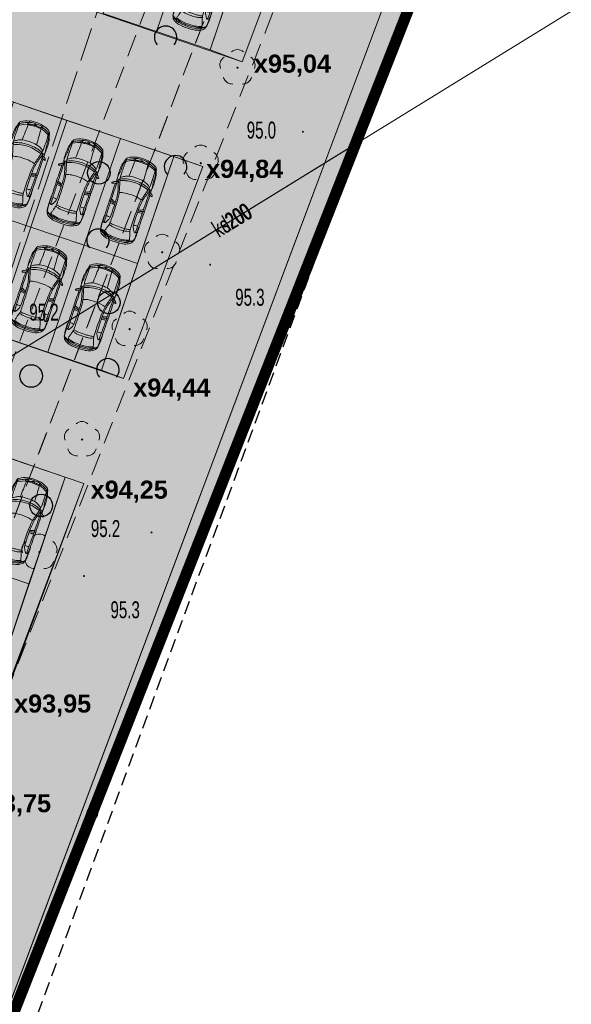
# Model space of a CAD drawing. Header units: metres. Extents: x 6539540 to 6543249, y 5894370 to 5895874.
# Tile 35 of 91: x 6541966 to 6541990, y 5895215 to 5895258. Entities that reach past the tile are written whole.
import ezdxf
from ezdxf.enums import TextEntityAlignment as Align

# ---------------------------------------------------------------- set-up
doc = ezdxf.new("R2010")
doc.units = ezdxf.units.M
for name, pattern in [('0.5_0.5', [1, 0.5, -0.5]), ('1.0_0.5', [1.5, 1, -0.5]), ('1.5_0.5', [2, 1.5, -0.5]), ('2', [0.9, 0.6, -0.3]), ('DASHED', [0.75, 0.5, -0.25])]:
    doc.linetypes.add(name, pattern=pattern)
for name, color, linetype in [('202-punkt graniczny', 7, 'Continuous'), ('219-działka ewidencyjna', 7, 'Continuous'), ('drzewo liściaste', 7, 'Continuous'), ('jezdnia', 7, 'Continuous'), ('pikieta naturalna', 7, 'Continuous'), ('pikieta naturalna-Atr2', 7, 'Continuous'), ('przewód kanalizacyjny', 7, 'Continuous'), ('przewód kanalizacyjny-Atr1', 7, 'Continuous'), ('zadrzewienie  zakrzewienie', 7, 'Continuous'), ('Zakres', 7, 'Continuous')]:
    doc.layers.add(name, color=color, linetype=linetype)
for name, color, linetype, lineweight in [('A-OPIS', 4, 'Continuous', 20), ('A-OZNACZENIA', 7, 'Continuous', 15), ('A-PZT', 4, 'Continuous', 9), ('A-SAMOCHÓD BLOK', 251, 'Continuous', 5)]:
    doc.layers.add(name, color=color, linetype=linetype, lineweight=lineweight)
doc.layers.add('A-ZIELŃ - PROJ -B', color=7, linetype='Continuous', lineweight=13, true_color=0x91c200)
doc.styles.add('Arial Narrow', font='ARIALN.TTF')
pattern_1 = [(50, (314.86225, -51.34885), (0.7172601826, -0.062752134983), [0.075, -0.825]), (355, (314.86225, -51.34885), (-0.13875133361, 0.7521921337), [0.06, -0.66]), (100.45144446, (314.922, -51.3541), (0.578508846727, 0.68943999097), [0.063740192, -0.701142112]), (46.1842, (314.86225, -51.14885), (1.06724133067, -0.16551928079), [0.1125, -1.2375]), (96.63563549, (314.9512, -51.1626), (0.93466194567, 0.97411860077), [0.095610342, -1.05171376]), (351.18416399, (314.8622, -51.1489), (0.93466194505, 0.97411860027), [0.09, -0.990000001]), (21, (314.96225, -51.19885), (0.59690705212, -0.402618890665), [0.075, -0.825]), (326, (314.96225, -51.19885), (0.24331533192, 0.725150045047), [0.06, -0.66]), (71.45144474, (315.012, -51.2324), (0.84022237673, 0.322531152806), [0.06374019, -0.701142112]), (37.5, (314.86225, -51.34885), (0.012159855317, 0.332893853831), [0, -0.652, 0, -0.67, 0, -0.6625]), (7.5, (314.86225, -51.34885), (0.263069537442, 0.394411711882), [0, -0.382, 0, -0.637, 0, -0.2525]), (327.5, (314.63925, -51.34885), (0.5338224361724, -0.022554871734), [0, -0.25, 0, -0.78, 0, -1.035]), (317.5, (314.53925, -51.34885), (0.583186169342, 0.100104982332), [0, -0.325, 0, -0.518, 0, -0.735])]

# ---------------------------------------------------------------- blocks, each defined once
blk = doc.blocks.new('202')
at = {"color": 0, "linetype": 'Continuous', "lineweight": 0}
blk.add_circle((0, 0), 0.25, dxfattribs=at)
blk = doc.blocks.new('PW01')
at = {"linetype": 'Continuous', "lineweight": 13}
h = blk.add_hatch(color=0, dxfattribs=at)
edge = h.paths.add_edge_path()
edge.add_arc((0, 0), 0.045, 0, 360)
blk = doc.blocks.new('OTZK1')
at = {"color": 0, "linetype": 'Continuous'}
blk.add_circle((0, 0), 0.5, dxfattribs=at)
blk = doc.blocks.new('OTZK2')
at = {"color": 0, "linetype": 'Continuous'}
blk.add_arc((0, 0), 0.5, 318.85, 221.162, dxfattribs=at)
blk = doc.blocks.new('OP021')
at = {"linetype": 'Continuous', "lineweight": 13}
h = blk.add_hatch(color=0, dxfattribs=at)
edge = h.paths.add_edge_path()
edge.add_arc((0, 0), 0.05, 0, 360)
at = {"color": 0, "linetype": 'Continuous', "lineweight": 13}
for centre, start, end in [((-0.38, 0.124), 121.308, 202.548), ((0, 0.4), 49.272, 130.728), ((0.38, 0.124), 337.452, 58.692), ((-0.235, -0.324), 193.221, 274.871), ((0.235, -0.324), 265.129, 346.779)]:
    blk.add_arc(centre, 0.4, start, end, dxfattribs=at)
blk = doc.blocks.new('samochod')
at = {"linetype": 'ByBlock'}
for points in [[(-1.467, 0.861, -0.063774), (-1.471, 0.873, -0.310485), (-1.468, 0.879, -0.207869), (-1.438, 0.884, -0.195671), (-1.38, 0.846)], [(-3.845, 0.403, -0.086767), (-3.744, 0.626)], [(-3.815, 0.035, -0.069567), (-3.753, 0.478)], [(-3.753, 0.478, -0.151008), (-3.718, 0.538, -0.20352), (-3.604, 0.559)], [(-3.744, 0.626, -0.214566), (-3.594, 0.732)], [(-3.742, 0.237, -0.075801), (-3.663, 0.56)], [(-3.711, 0.542, -0.03042), (-3.594, 0.732)], [(-3.589, 0.733, -0.057635), (-3.587, 0.723, -0.143867), (-3.595, 0.694, 0.025995), (-3.663, 0.56)], [(-3.658, 0.414, -0.066429), (-3.604, 0.559)], [(-3.604, 0.559, -0.009121), (-3.274, 0.463)], [(-3.526, 0.76, 0.131207), (-3.594, 0.732, -0.02454), (-3.568, 0.735)], [(-3.568, 0.735, 0.083003), (-3.544, 0.742, -0.085883), (-3.525, 0.747)], [(-3.526, 0.76, -0.024586), (-3.235, 0.782)], [(-3.525, 0.747, -0.01452), (-3.108, 0.768)], [(-3.275, 0.328, -0.08092), (-3.228, 0.451)], [(-3.162, 0.44, -0.04986), (-3.274, 0.463)], [(-3.235, 0.782, -0.020587), (-2.974, 0.782)], [(-3.21, 0.639, -0.148654), (-3.222, 0.656, -0.071376), (-3.227, 0.697, -0.270727), (-3.192, 0.752, -0.055729), (-3.108, 0.768)], [(-2.904, 0.703, -0.001842), (-3.227, 0.697)], [(-3.027, 0.536, -0.023787), (-3.21, 0.639)], [(-3.191, 0.262, -0.036078), (-3.162, 0.44)], [(-2.022, 0.455, -0.022943), (-3.162, 0.44)], [(-3.108, 0.768, -0.000044), (-2.733, 0.774)], [(-2.924, 0.512, -0.092739), (-3.027, 0.536)], [(-2.974, 0.782, -0.059494), (-2.885, 0.772)], [(-2.924, 0.512, -0.014545), (-2.904, 0.703)], [(-2.322, 0.508, -0.011512), (-2.924, 0.512)], [(-2.904, 0.703, -0.00739), (-2.303, 0.719)], [(-2.733, 0.774, -0.007797), (-1.435, 0.781)], [(-2.322, 0.508, -0.040671), (-2.303, 0.719)], [(-2.054, 0.517, -0.0247), (-2.322, 0.508)], [(-1.366, 0.72, -0.000836), (-2.303, 0.719)], [(-2.27, 0.508, -0.074158), (-2.216, 0.719)], [(-2.216, 0.719, -0.072307), (-2.208, 0.782)], [(-2.216, 0.509, -0.136307), (-2.131, 0.719)], [(-1.765, 0.55, -0.048139), (-2.054, 0.517)], [(-1.756, 0.488, -0.038309), (-2.022, 0.455)], [(-1.519, 0.618, -0.029786), (-1.765, 0.55)], [(-1.246, 0.63, -0.014658), (-1.756, 0.488)], [(-1.756, 0.488, -0.069454), (-1.683, 0.058)], [(-1.519, 0.618, -0.011382), (-1.385, 0.659)], [(-1.467, 0.861, -0.010692), (-1.435, 0.781)], [(-1.435, 0.781, -0.010577), (-1.418, 0.755)], [(-1.337, 0.778, -0.150692), (-1.331, 0.745, -0.22621), (-1.344, 0.727, -0.440783), (-1.385, 0.732, 0.032607), (-1.393, 0.742, 0.151689), (-1.405, 0.747, -0.172986), (-1.418, 0.755)], [(-1.251, 0.704, -0.02526), (-1.385, 0.659)], [(-1.38, 0.846, -0.026137), (-1.337, 0.778)], [(-1.356, 0.721, -0.008977), (-1.225, 0.723)], [(-1.337, 0.778, -0.000092), (-1.14, 0.774)], [(-1.2, 0.776, -0.144479), (-1.225, 0.723, -0.158201), (-1.251, 0.704, -0.261552), (-1.184, 0.647)], [(-1.246, 0.63, -0.052229), (-1.108, 0.659)], [(-1.246, 0.63, -0.033776), (-1.158, 0.323)], [(-1.184, 0.647, -0.025435), (-1.092, 0.409)], [(-1.049, 0.789, 0.074273), (-1.111, 0.781, -0.077451), (-1.14, 0.774)], [(-0.866, 0.745, -0.003792), (-1.111, 0.781)], [(-1.108, 0.659, -0.02265), (-0.355, 0.659)], [(-1.108, 0.659, -0.106414), (-0.934, 0.309)], [(-1.049, 0.789, -0.031437), (-0.573, 0.775)], [(-0.622, 0.734, -0.04276), (-0.866, 0.745)], [(-0.622, 0.734, -0.010625), (-0.469, 0.735)], [(-0.573, 0.775, -0.108434), (-0.478, 0.749)], [(-0.567, 0.735, -0.009371), (-0.423, 0.705)], [(-0.427, 0.732, -0.050532), (-0.478, 0.749)], [(-0.469, 0.735, -0.140163), (-0.323, 0.691)], [(-0.423, 0.705, -0.164454), (-0.355, 0.659)], [(-0.157, 0.598, 0.185107), (-0.267, 0.69, 0.035184), (-0.319, 0.705, -0.026619), (-0.37, 0.715)], [(-0.355, 0.659, -0.069164), (-0.199, 0.315)], [(-0.355, 0.659, -0.0034), (-0.293, 0.655)], [(-0.323, 0.691, -0.221012), (-0.293, 0.655, -0.221465), (-0.273, 0.644)], [(-0.273, 0.644, -0.072322), (-0.228, 0.569)], [(-0.228, 0.569, -0.048767), (-0.12, 0.316)], [(-0.157, 0.598, -0.0874), (-0.034, 0.288)], [(-3.865, -0.357, -0.047545), (-3.881, 0.12)], [(-3.881, 0.12, -0.046432), (-3.845, 0.403)], [(-3.782, -0.429, -0.045655), (-3.815, 0.035)], [(-3.756, -0.153, -0.03739), (-3.742, 0.237)], [(-3.7, -0.164, -0.025101), (-3.697, 0.153)], [(-3.697, 0.153, -0.049186), (-3.658, 0.414)], [(-3.306, -0.111, -0.023987), (-3.303, 0.139)], [(-3.303, 0.139, -0.055283), (-3.275, 0.328)], [(-3.2, 0.077, -0.027749), (-3.191, 0.262)], [(-3.194, -0.273, -0.015916), (-3.2, 0.077)], [(-1.683, 0.058, -0.028718), (-1.697, -0.294)], [(-1.158, 0.323, -0.050434), (-1.12, -0.003)], [(-1.092, 0.409, -0.043901), (-1.045, 0.095, -0.044281), (-1.065, -0.34)], [(-0.934, 0.309, -0.003031), (-0.205, 0.276)], [(-0.934, 0.309, -0.045434), (-0.904, -0.007)], [(-0.205, 0.276, -0.097155), (-0.205, 0.307, -0.386555), (-0.19, 0.317)], [(-0.205, 0.276, -0.0578), (-0.189, -0.177)], [(-0.125, 0.317, -0.002729), (-0.19, 0.317)], [(-0.079, 0.245, -0.056833), (-0.055, -0.104, -0.05748), (-0.081, -0.297, -0.273517), (-0.113, -0.326, -0.102252), (-0.159, -0.327, -0.410268), (-0.167, -0.314)], [(-0.164, 0.257, -0.412403), (-0.155, 0.268, -0.04832), (-0.12, 0.268)], [(-0.154, 0.186, -0.024324), (-0.164, 0.257)], [(-0.154, 0.186, -0.038325), (-0.14, 0.045)], [(-0.104, -0.053, -0.333292), (-0.126, -0.063, -0.187408), (-0.141, -0.045, -0.249949), (-0.134, 0.003, -0.466261), (-0.109, 0.004)], [(-0.142, -0.112, -0.224058), (-0.124, -0.079, 0.248738), (-0.099, -0.025, 0.201797), (-0.113, 0.009, 0.031757), (-0.129, 0.025, -0.205428), (-0.14, 0.045)], [(-0.125, 0.317, -0.206416), (-0.113, 0.312, -0.160758), (-0.079, 0.245, 0.264367), (-0.12, 0.268)], [(-0.033, -0.325, -0.030488), (-0.028, -0.303, -0.188814), (-0.021, -0.296, 0.228799), (-0.017, -0.29, 0.088511), (-0.034, 0.288)], [(-3.773, -0.644, -0.097364), (-3.865, -0.357)], [(-3.598, -0.621, -0.028852), (-3.659, -0.626, -0.238579), (-3.731, -0.588, -0.076908), (-3.782, -0.429)], [(-3.663, -0.626, -0.085045), (-3.756, -0.153)], [(-3.653, -0.496, -0.061057), (-3.7, -0.164)], [(-3.274, -0.398, -0.05608), (-3.306, -0.111)], [(-3.226, -0.514, -0.057469), (-3.274, -0.398)], [(-3.173, -0.444, -0.054545), (-3.194, -0.273)], [(-1.697, -0.294, -0.062438), (-1.758, -0.547)], [(-1.065, -0.34, -0.083043), (-1.184, -0.698, -0.115072), (-1.199, -0.727, -0.131027), (-1.254, -0.76)], [(-1.12, -0.003, -0.064077), (-1.173, -0.458)], [(-0.931, -0.366, -0.069646), (-1.006, -0.558)], [(-0.904, -0.007, -0.058944), (-0.931, -0.366)], [(-0.206, -0.329, -0.000499), (-0.931, -0.366)], [(-0.419, -0.755, 0.173892), (-0.355, -0.708), (-0.254, -0.514), (-0.2, -0.376, -0.370172), (-0.207, -0.367, -0.021207), (-0.206, -0.329)], [(-0.033, -0.325, -0.123354), (-0.183, -0.687, -0.112933), (-0.224, -0.724)], [(-0.121, -0.372, -0.040782), (-0.219, -0.604)], [(-0.189, -0.177, -0.005188), (-0.206, -0.329)], [(-0.081, -0.297, -0.157355), (-0.112, -0.366, -0.154019), (-0.131, -0.375, -0.066139), (-0.2, -0.376)], [(-0.167, -0.314, -0.015195), (-0.157, -0.255)], [(-0.142, -0.112, -0.049669), (-0.157, -0.255)], [(-3.648, -0.777, -0.177659), (-3.773, -0.644)], [(-3.596, -0.793, -0.052549), (-3.7, -0.616)], [(-3.603, -0.742, -0.038252), (-3.663, -0.626)], [(-3.605, -0.622, -0.061423), (-3.653, -0.496)], [(-3.528, -0.808, -0.043571), (-3.648, -0.777)], [(-3.526, -0.821, -0.05741), (-3.618, -0.787)], [(-3.603, -0.742, -0.047596), (-3.59, -0.773, -0.161953), (-3.59, -0.795)], [(-3.529, -0.603, -0.043946), (-3.598, -0.621)], [(-3.529, -0.603, -0.000396), (-3.404, -0.565)], [(-3.117, -0.829, -0.023587), (-3.528, -0.808)], [(-3.144, -0.846, -0.036924), (-3.526, -0.821)], [(-3.404, -0.565, -0.014931), (-3.226, -0.514)], [(-3.117, -0.829, -0.073037), (-3.186, -0.816, -0.291727), (-3.226, -0.755, -0.067754), (-3.226, -0.725, -0.181529), (-3.219, -0.709, -0.036293), (-3.186, -0.685)], [(-3.226, -0.514, -0.028554), (-3.16, -0.504)], [(-2.906, -0.766, -0.00651), (-3.226, -0.755)], [(-3.186, -0.685, -0.028446), (-3.044, -0.606)], [(-3.173, -0.444, -0.026335), (-3.16, -0.504)], [(-3.067, -0.5, -0.002882), (-3.16, -0.504)], [(-2.935, -0.841, -0.028742), (-3.144, -0.846)], [(-2.883, -0.829, -0.016497), (-3.117, -0.829)], [(-3.067, -0.5, -0.018223), (-2.922, -0.498)], [(-3.044, -0.606, -0.133615), (-2.922, -0.576)], [(-2.883, -0.829, -0.064683), (-2.935, -0.841)], [(-2.922, -0.498, -0.013192), (-2.272, -0.505)], [(-2.922, -0.576, -0.009387), (-2.446, -0.569)], [(-2.906, -0.766, -0.042618), (-2.922, -0.576)], [(-2.345, -0.776, -0.001728), (-2.906, -0.766)], [(-2.209, -0.84, -0.005136), (-2.883, -0.829)], [(-2.446, -0.569, -0.001961), (-2.272, -0.568)], [(-2.345, -0.776, -0.006523), (-2.22, -0.779)], [(-2.305, -0.777, -0.022039), (-2.323, -0.568)], [(-2.272, -0.505, -0.010542), (-1.968, -0.516)], [(-2.22, -0.779, -0.032124), (-2.272, -0.568)], [(-2.212, -0.568, -0.001167), (-2.272, -0.568)], [(-1.366, -0.776, -0.003753), (-2.22, -0.779)], [(-2.209, -0.84, -0.072991), (-2.22, -0.779)], [(-2.128, -0.779, -0.145618), (-2.212, -0.568)], [(-2.212, -0.568, -0.005063), (-1.954, -0.58)], [(-1.427, -0.836, -0.008124), (-2.209, -0.84)], [(-1.968, -0.516, -0.043726), (-1.758, -0.547)], [(-1.954, -0.58, -0.033301), (-1.787, -0.604)], [(-1.787, -0.604, -0.028148), (-1.313, -0.736)], [(-1.758, -0.547, -0.013161), (-1.537, -0.601)], [(-1.338, -0.658, -0.009379), (-1.537, -0.601)], [(-1.472, -0.982, -0.005559), (-1.463, -0.954, 0.018614), (-1.427, -0.836, -0.351981), (-1.402, -0.806, 0.208805), (-1.387, -0.789, -0.232118), (-1.366, -0.776, -0.401838), (-1.332, -0.802, -0.109), (-1.336, -0.832, -0.027837), (-1.363, -0.893)], [(-1.225, -0.778, -0.018407), (-1.356, -0.777)], [(-1.184, -0.698, -0.016084), (-1.338, -0.658)], [(-1.083, -0.826, -0.010573), (-1.336, -0.832)], [(-1.313, -0.736, -0.081688), (-1.225, -0.778)], [(-1.241, -0.685, -0.04411), (-1.224, -0.617)], [(-1.225, -0.778, -0.16708), (-1.197, -0.83)], [(-1.173, -0.458, -0.002822), (-1.224, -0.617)], [(-1.066, -0.715, -0.041205), (-1.184, -0.698)], [(-1.034, -0.845, -0.097298), (-1.144, -0.828)], [(-1.006, -0.558, -0.026786), (-1.107, -0.712)], [(-0.963, -0.814, -0.045059), (-1.083, -0.826)], [(-0.88, -0.719, -0.008334), (-1.066, -0.715)], [(-0.528, -0.819, -0.047904), (-1.034, -0.845)], [(-0.963, -0.814, -0.043371), (-0.712, -0.785)], [(-0.355, -0.708, -0.009671), (-0.88, -0.719)], [(-0.712, -0.785, -0.009671), (-0.529, -0.787)], [(-0.419, -0.755, -0.022285), (-0.569, -0.786)], [(-0.44, -0.782, -0.026846), (-0.529, -0.787)], [(-0.453, -0.793, -0.048661), (-0.528, -0.819)], [(-0.453, -0.793, -0.046674), (-0.392, -0.771)], [(-0.327, -0.745, -0.075629), (-0.44, -0.782)], [(-0.392, -0.771, -0.012975), (-0.324, -0.759)], [(-0.355, -0.708, 0.046387), (-0.294, -0.706, -0.26176), (-0.327, -0.745)], [(-0.224, -0.724, -0.063708), (-0.324, -0.759)], [(-0.271, -0.692, -0.180579), (-0.294, -0.706)], [(-0.219, -0.604, -0.062284), (-0.271, -0.692)], [(-1.425, -0.988, -0.157143), (-1.448, -0.996, -0.128297), (-1.469, -0.99, -0.435507), (-1.472, -0.982)], [(-1.363, -0.893, -0.042444), (-1.398, -0.953, -0.091819), (-1.425, -0.988)]]:
    blk.add_lwpolyline(points, format="xyb", dxfattribs=at)
blk = doc.blocks.new('deweloper')
at = {"layer": 'A-ZIELŃ - PROJ -B', "true_color": 0x1e9a13, "transparency": 33554559}
h = blk.add_hatch(color=84, dxfattribs=at)
h.dxf.hatch_style = 1
h.paths.add_polyline_path([(6542231.648, 5895125.306), (6542236.732, 5895130.961), (6542238.85, 5895133.738), (6542242.1, 5895131.368), (6542232.367, 5895114.439), (6542228.112, 5895116.885), (6542233.879, 5895123.301)], flags=17)
h.paths.add_polyline_path([(6542209.319, 5895096.015), (6542211.279, 5895095.026), (6542217.519, 5895107.346), (6542228.441, 5895119.495), (6542227.303, 5895120.473), (6542216.522, 5895108.481)], flags=17)
h.paths.add_polyline_path([(6542273.98, 5895163.161), (6542274.962, 5895162.792), (6542278.487, 5895172.192), (6542277.192, 5895172.631)])
h.paths.add_polyline_path([(6542264.51, 5895166.372), (6542263.274, 5895167.258), (6542263.992, 5895168.261), (6542267.453, 5895175.934), (6542267.722, 5895175.843)])
h.paths.add_polyline_path([(6542273.451, 5895189.739), (6542273.379, 5895189.763), (6542272.432, 5895186.971), (6542269.519, 5895180.513), (6542270.239, 5895180.269)])
h.paths.add_polyline_path([(6542279.71, 5895177.057), (6542280.237, 5895176.859), (6542283.757, 5895186.244), (6542282.921, 5895186.527)], flags=17)
h.paths.add_polyline_path([(6542284.527, 5895191.262), (6542285.502, 5895190.897), (6542289.026, 5895200.296), (6542287.739, 5895200.732)], flags=17)
h.paths.add_polyline_path([(6542289.345, 5895205.467), (6542290.766, 5895204.934), (6542294.296, 5895214.347), (6542292.557, 5895214.937)], flags=17)
h.paths.add_polyline_path([(6542278.943, 5895158.469), (6542278.715, 5895158.561), (6542261.256, 5895124.602), (6542241.791, 5895086.013), (6542219.899, 5895097.057), (6542225.988, 5895109.128), (6542235.809, 5895104.174), (6542236.62, 5895105.781), (6542233.055, 5895107.579), (6542232.006, 5895112.916), (6542227.086, 5895115.744), (6542218.767, 5895106.491), (6542212.618, 5895094.35), (6542232.331, 5895084.407), (6542228.177, 5895076.172), (6542233.232, 5895073.622), (6542234.546, 5895076.227), (6542242.627, 5895072.151), (6542239.511, 5895065.964), (6542231.427, 5895070.044), (6542232.556, 5895072.283), (6542227.501, 5895074.833), (6542222.845, 5895065.601), (6542217.778, 5895063.735), (6542234.195, 5895055.454), (6542228.107, 5895043.382), (6542197.287, 5895058.929), (6542211.482, 5895087.072), (6542223.554, 5895080.982), (6542216.242, 5895066.487), (6542218.407, 5895065.395), (6542221.817, 5895066.894), (6542230.316, 5895083.743), (6542208.567, 5895094.714), (6542200.151, 5895080.148), (6542196.632, 5895073.611), (6542187.346, 5895056.079), (6542230.162, 5895034.481), (6542242.172, 5895065.021)])
h.paths.add_polyline_path([(6542278.943, 5895158.469), (6542304.992, 5895224.671), (6542286.299, 5895227.619), (6542295.767, 5895224.408), (6542294.161, 5895219.673), (6542300.79, 5895217.425), (6542278.716, 5895158.56)])
h.paths.add_polyline_path([(6542233.455, 5895113.321), (6542243.326, 5895130.491), (6542245.842, 5895128.688), (6542249.628, 5895133.971), (6542250.464, 5895133.371), (6542249.185, 5895130.691), (6542237.331, 5895107.191), (6542234.366, 5895108.687)], flags=17)
h.paths.add_polyline_path([(6542270.517, 5895155.907), (6542271.401, 5895155.272), (6542266.843, 5895146.235), (6542264.687, 5895147.781)], flags=17)
h.paths.add_polyline_path([(6542263.812, 5895142.259), (6542264.468, 5895141.789), (6542258.643, 5895133.661), (6542257.987, 5895134.131)], flags=17)
at = {"layer": 'A-ZIELŃ - PROJ -B', "true_color": 0x58ba48, "transparency": 33554559}
h = blk.add_hatch(dxfattribs=at)
h.set_pattern_fill('AR-CONC', color=85, scale=0.1)
h.set_pattern_definition(pattern_1)
h.paths.add_polyline_path([(6542264.423, 5895160.279), (6542262.392, 5895161.736), (6542259.477, 5895157.673), (6542261.508, 5895156.216)])
h.paths.add_polyline_path([(6542261.508, 5895156.216), (6542259.477, 5895157.673), (6542256.562, 5895153.611), (6542258.594, 5895152.153)])
h.paths.add_polyline_path([(6542259.477, 5895157.673), (6542257.446, 5895159.131), (6542254.531, 5895155.068), (6542256.562, 5895153.611)])
h.paths.add_polyline_path([(6542262.392, 5895161.736), (6542260.36, 5895163.193), (6542257.446, 5895159.131), (6542259.477, 5895157.673)])
h.paths.add_polyline_path([(6542263.539, 5895154.759), (6542261.508, 5895156.216), (6542258.594, 5895152.153), (6542260.625, 5895150.696)])
h.paths.add_polyline_path([(6542266.454, 5895158.821), (6542264.423, 5895160.279), (6542261.508, 5895156.216), (6542263.539, 5895154.759)])
h.paths.add_polyline_path([(6542265.571, 5895153.301), (6542263.539, 5895154.759), (6542260.625, 5895150.696), (6542262.656, 5895149.239)])
h.paths.add_polyline_path([(6542268.485, 5895157.364), (6542266.454, 5895158.821), (6542263.539, 5895154.759), (6542265.571, 5895153.301)])
h.paths.add_polyline_path([(6542267.602, 5895151.844), (6542265.571, 5895153.301), (6542262.656, 5895149.239), (6542264.687, 5895147.781)])
h.paths.add_polyline_path([(6542270.517, 5895155.907), (6542268.485, 5895157.364), (6542265.571, 5895153.301), (6542267.602, 5895151.844)])
h.paths.add_polyline_path([(6542252.771, 5895144.02), (6542250.739, 5895145.477), (6542247.827, 5895141.413), (6542249.859, 5895139.956)])
h.paths.add_polyline_path([(6542250.739, 5895145.477), (6542248.707, 5895146.933), (6542245.795, 5895142.869), (6542247.827, 5895141.413)])
h.paths.add_polyline_path([(6542255.684, 5895148.085), (6542253.652, 5895149.541), (6542250.739, 5895145.477), (6542252.771, 5895144.02)])
h.paths.add_polyline_path([(6542253.652, 5895149.541), (6542251.62, 5895150.997), (6542248.707, 5895146.933), (6542250.739, 5895145.477)])
h.paths.add_polyline_path([(6542256.835, 5895141.108), (6542254.803, 5895142.564), (6542251.891, 5895138.5), (6542253.923, 5895137.044)])
h.paths.add_polyline_path([(6542254.803, 5895142.564), (6542252.771, 5895144.02), (6542249.859, 5895139.956), (6542251.891, 5895138.5)])
h.paths.add_polyline_path([(6542259.748, 5895145.172), (6542257.716, 5895146.628), (6542254.803, 5895142.564), (6542256.835, 5895141.108)])
h.paths.add_polyline_path([(6542257.716, 5895146.628), (6542255.684, 5895148.085), (6542252.771, 5895144.02), (6542254.803, 5895142.564)])
h.paths.add_polyline_path([(6542260.9, 5895138.195), (6542258.868, 5895139.652), (6542255.955, 5895135.587), (6542257.987, 5895134.131)])
h.paths.add_polyline_path([(6542263.812, 5895142.259), (6542261.78, 5895143.716), (6542258.868, 5895139.652), (6542260.9, 5895138.195)])
h.paths.add_polyline_path([(6542258.868, 5895139.652), (6542256.835, 5895141.108), (6542253.923, 5895137.044), (6542255.955, 5895135.587)])
h.paths.add_polyline_path([(6542261.78, 5895143.716), (6542259.748, 5895145.172), (6542256.835, 5895141.108), (6542258.868, 5895139.652)])
h.paths.add_polyline_path([(6542270.851, 5895169.502), (6542268.483, 5895170.305), (6542266.877, 5895165.57), (6542269.245, 5895164.767)])
h.paths.add_polyline_path([(6542268.483, 5895170.305), (6542266.116, 5895171.108), (6542264.51, 5895166.372), (6542266.877, 5895165.57)])
h.paths.add_polyline_path([(6542272.457, 5895174.237), (6542270.089, 5895175.04), (6542268.483, 5895170.305), (6542270.851, 5895169.502)])
h.paths.add_polyline_path([(6542270.089, 5895175.04), (6542267.722, 5895175.843), (6542266.116, 5895171.108), (6542268.483, 5895170.305)])
h.paths.add_polyline_path([(6542273.218, 5895168.699), (6542270.851, 5895169.502), (6542269.245, 5895164.767), (6542271.613, 5895163.964)])
h.paths.add_polyline_path([(6542274.824, 5895173.434), (6542272.457, 5895174.237), (6542270.851, 5895169.502), (6542273.218, 5895168.699)])
h.paths.add_polyline_path([(6542275.586, 5895167.896), (6542273.218, 5895168.699), (6542271.613, 5895163.964), (6542273.98, 5895163.161)])
h.paths.add_polyline_path([(6542277.192, 5895172.631), (6542274.824, 5895173.434), (6542273.218, 5895168.699), (6542275.586, 5895167.896)])
h.paths.add_polyline_path([(6542276.58, 5895183.398), (6542274.213, 5895184.201), (6542272.607, 5895179.466), (6542274.975, 5895178.663)])
h.paths.add_polyline_path([(6542274.213, 5895184.201), (6542271.845, 5895185.004), (6542270.239, 5895180.269), (6542272.607, 5895179.466)])
h.paths.add_polyline_path([(6542278.186, 5895188.133), (6542275.819, 5895188.936), (6542274.213, 5895184.201), (6542276.58, 5895183.398)])
h.paths.add_polyline_path([(6542275.819, 5895188.936), (6542273.451, 5895189.739), (6542271.845, 5895185.004), (6542274.213, 5895184.201)])
h.paths.add_polyline_path([(6542281.316, 5895181.792), (6542278.948, 5895182.595), (6542277.342, 5895177.86), (6542279.71, 5895177.057)])
h.paths.add_polyline_path([(6542278.948, 5895182.595), (6542276.58, 5895183.398), (6542274.975, 5895178.663), (6542277.342, 5895177.86)])
h.paths.add_polyline_path([(6542282.921, 5895186.527), (6542280.554, 5895187.33), (6542278.948, 5895182.595), (6542281.316, 5895181.792)])
h.paths.add_polyline_path([(6542280.554, 5895187.33), (6542278.186, 5895188.133), (6542276.58, 5895183.398), (6542278.948, 5895182.595)])
h.paths.add_polyline_path([(6542281.398, 5895197.603), (6542279.031, 5895198.406), (6542277.425, 5895193.671), (6542279.792, 5895192.868)])
h.paths.add_polyline_path([(6542279.031, 5895198.406), (6542276.663, 5895199.209), (6542275.057, 5895194.474), (6542277.425, 5895193.671)])
h.paths.add_polyline_path([(6542283.004, 5895202.338), (6542280.637, 5895203.141), (6542279.031, 5895198.406), (6542281.398, 5895197.603)])
h.paths.add_polyline_path([(6542280.637, 5895203.141), (6542278.269, 5895203.944), (6542276.663, 5895199.209), (6542279.031, 5895198.406)])
h.paths.add_polyline_path([(6542286.133, 5895195.997), (6542283.766, 5895196.8), (6542282.16, 5895192.065), (6542284.527, 5895191.262)])
h.paths.add_polyline_path([(6542283.766, 5895196.8), (6542281.398, 5895197.603), (6542279.792, 5895192.868), (6542282.16, 5895192.065)])
h.paths.add_polyline_path([(6542287.739, 5895200.732), (6542285.372, 5895201.535), (6542283.766, 5895196.8), (6542286.133, 5895195.997)])
h.paths.add_polyline_path([(6542285.372, 5895201.535), (6542283.004, 5895202.338), (6542281.398, 5895197.603), (6542283.766, 5895196.8)])
h.paths.add_polyline_path([(6542286.216, 5895211.808), (6542283.848, 5895212.611), (6542282.243, 5895207.876), (6542284.61, 5895207.073)])
h.paths.add_polyline_path([(6542283.848, 5895212.611), (6542281.481, 5895213.414), (6542279.875, 5895208.679), (6542282.243, 5895207.876)])
h.paths.add_polyline_path([(6542287.822, 5895216.543), (6542285.454, 5895217.346), (6542283.848, 5895212.611), (6542286.216, 5895211.808)])
h.paths.add_polyline_path([(6542285.454, 5895217.346), (6542283.087, 5895218.149), (6542281.481, 5895213.414), (6542283.848, 5895212.611)])
h.paths.add_polyline_path([(6542290.951, 5895210.202), (6542288.584, 5895211.005), (6542286.978, 5895206.27), (6542289.345, 5895205.467)])
h.paths.add_polyline_path([(6542292.557, 5895214.937), (6542290.189, 5895215.74), (6542288.584, 5895211.005), (6542290.951, 5895210.202)])
h.paths.add_polyline_path([(6542290.189, 5895215.74), (6542287.822, 5895216.543), (6542286.216, 5895211.808), (6542288.584, 5895211.005)])
h.paths.add_polyline_path([(6542288.584, 5895211.005), (6542286.216, 5895211.808), (6542284.61, 5895207.073), (6542286.978, 5895206.27)])
h.paths.add_polyline_path([(6542291.032, 5895226.014), (6542288.665, 5895226.817), (6542287.059, 5895222.082), (6542289.426, 5895221.279)])
h.paths.add_polyline_path([(6542288.665, 5895226.817), (6542286.297, 5895227.62), (6542284.691, 5895222.885), (6542287.059, 5895222.082)])
h.paths.add_polyline_path([(6542295.767, 5895224.408), (6542293.4, 5895225.211), (6542291.794, 5895220.476), (6542294.161, 5895219.673)])
h.paths.add_polyline_path([(6542293.4, 5895225.211), (6542291.032, 5895226.014), (6542289.426, 5895221.279), (6542291.794, 5895220.476)])
h = blk.add_hatch(dxfattribs=at)
h.set_pattern_fill('AR-CONC', color=85, scale=0.1)
h.set_pattern_definition(pattern_1)
h.paths.add_polyline_path([(6542249.185, 5895130.691), (6542250.456, 5895133.36), (6542242.721, 5895138.926), (6542245.746, 5895142.95), (6542258.643, 5895133.661), (6542264.468, 5895141.789), (6542251.62, 5895150.997), (6542254.537, 5895155.064), (6542266.843, 5895146.235), (6542271.401, 5895155.272), (6542260.366, 5895163.202), (6542263.274, 5895167.258), (6542264.51, 5895166.372), (6542274.962, 5895162.792), (6542278.487, 5895172.192), (6542267.445, 5895175.936), (6542269.512, 5895180.515), (6542280.279, 5895176.843), (6542283.757, 5895186.244), (6542273.379, 5895189.763), (6542274.985, 5895194.498), (6542285.502, 5895190.897), (6542289.026, 5895200.296), (6542278.197, 5895203.968), (6542279.803, 5895208.703), (6542290.766, 5895204.934), (6542294.296, 5895214.347), (6542283.015, 5895218.174), (6542284.621, 5895222.909), (6542300.79, 5895217.425), (6542278.72, 5895158.571), (6542261.256, 5895124.602)])
at = {"layer": 'A-OZNACZENIA', "color": 13, "linetype": 'DASHED', "ltscale": 5, "true_color": 0xd26260, "const_width": 0.5}
blk.add_lwpolyline([(6542230.162, 5895034.481), (6542187.282, 5895056.111), (6542196.632, 5895073.611), (6542199.892, 5895079.701), (6542216.522, 5895108.481), (6542236.732, 5895130.961), (6542248.032, 5895145.991), (6542263.992, 5895168.261), (6542272.432, 5895186.971), (6542286.222, 5895227.631), (6542304.992, 5895224.671), (6542242.172, 5895065.021)], close=True, dxfattribs=at)
at = {"layer": 'A-PZT'}
for points in [[(6542278.943, 5895158.469), (6542304.992, 5895224.671), (6542286.299, 5895227.619), (6542295.767, 5895224.408), (6542294.161, 5895219.673), (6542300.79, 5895217.425), (6542278.716, 5895158.56)], [(6542289.345, 5895205.467), (6542290.766, 5895204.934), (6542294.296, 5895214.347), (6542292.557, 5895214.937)], [(6542288.584, 5895211.005), (6542286.216, 5895211.808), (6542284.61, 5895207.073), (6542286.978, 5895206.27)], [(6542290.951, 5895210.202), (6542288.584, 5895211.005), (6542286.978, 5895206.27), (6542289.345, 5895205.467)], [(6542283.004, 5895202.338), (6542280.637, 5895203.141), (6542279.031, 5895198.406), (6542281.398, 5895197.603)], [(6542285.372, 5895201.535), (6542283.004, 5895202.338), (6542281.398, 5895197.603), (6542283.766, 5895196.8)], [(6542287.739, 5895200.732), (6542285.372, 5895201.535), (6542283.766, 5895196.8), (6542286.133, 5895195.997)], [(6542284.527, 5895191.262), (6542285.502, 5895190.897), (6542289.026, 5895200.296), (6542287.739, 5895200.732)], [(6542281.398, 5895197.603), (6542279.031, 5895198.406), (6542277.425, 5895193.671), (6542279.792, 5895192.868)], [(6542283.766, 5895196.8), (6542281.398, 5895197.603), (6542279.792, 5895192.868), (6542282.16, 5895192.065)], [(6542286.133, 5895195.997), (6542283.766, 5895196.8), (6542282.16, 5895192.065), (6542284.527, 5895191.262)], [(6542282.921, 5895186.527), (6542280.554, 5895187.33), (6542278.948, 5895182.595), (6542281.316, 5895181.792)], [(6542279.71, 5895177.057), (6542280.237, 5895176.859), (6542283.757, 5895186.244), (6542282.921, 5895186.527)], [(6542281.316, 5895181.792), (6542278.948, 5895182.595), (6542277.342, 5895177.86), (6542279.71, 5895177.057)]]:
    blk.add_lwpolyline(points, close=True, dxfattribs=at)
blk.add_lwpolyline([(6542271.401, 5895155.272), (6542260.366, 5895163.202), (6542263.274, 5895167.258), (6542264.51, 5895166.372), (6542274.962, 5895162.792), (6542278.487, 5895172.192), (6542267.445, 5895175.936), (6542269.512, 5895180.515), (6542280.279, 5895176.843), (6542283.757, 5895186.244), (6542273.379, 5895189.763), (6542274.985, 5895194.498), (6542285.502, 5895190.897), (6542289.026, 5895200.296), (6542278.197, 5895203.968), (6542279.803, 5895208.703), (6542290.766, 5895204.934), (6542294.296, 5895214.347), (6542283.015, 5895218.174), (6542284.621, 5895222.909), (6542300.79, 5895217.425), (6542278.72, 5895158.571)], dxfattribs=at)
at = {"layer": 'A-SAMOCHÓD BLOK', "xscale": -1, "rotation": 251.3499597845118}
for p in [(6542289.61, 5895210.1), (6542281.661, 5895202.236), (6542284.031, 5895201.432), (6542286.398, 5895200.629), (6542282.425, 5895196.697), (6542284.792, 5895195.894), (6542281.58, 5895186.424)]:
    blk.add_blockref('samochod', p, dxfattribs=at)
at = {"layer": 'A-OPIS', "char_height": 0.8, "width": 2468.73918, "attachment_point": 1, "style": 'Arial Narrow'}
for s, insert in [('\\A1;\\pt3.2;{\\fArial|b1|i0|c238|p34;x95,04}', (6542291.29, 5895205.252)), ('\\A1;\\pt3.2;{\\fArial|b1|i0|c238|p34;x94,84}', (6542289.173, 5895200.589)), ('\\A1;\\pt3.2;{\\fArial|b1|i0|c238|p34;x94,44}', (6542285.94, 5895190.894)), ('\\A1;\\pt3.2;{\\fArial|b1|i0|c238|p34;x94,25}', (6542284.054, 5895186.369)), ('\\A1;\\pt3.2;{\\fArial|b1|i0|c238|p34;x93,95}', (6542280.659, 5895176.89)), ('\\A1;\\pt3.2;{\\fArial|b1|i0|c238|p34;x93,75}', (6542278.88, 5895172.473))]:
    blk.add_mtext(s, dxfattribs=dict(at, insert=insert))

msp = doc.modelspace()

# ---------------------------------------------------------------- linework, layer by layer
at = {"layer": '219-działka ewidencyjna', "color": 84, "linetype": '0.5_0.5', "lineweight": 18, "const_width": 0.4, "flags": 128}
for points in [[(6541982.464, 5895256.534), (6541969.26, 5895222.97)], [(6541969.26, 5895222.97), (6541963.369, 5895207.996)]]:
    msp.add_lwpolyline(points, dxfattribs=at)
at = {"layer": 'jezdnia', "color": 7, "linetype": '1.5_0.5', "lineweight": 18, "flags": 128}
msp.add_lwpolyline([(6541941.7, 5895196.39), (6541946.99, 5895204.99), (6541954.09, 5895217.95), (6541960.34, 5895231.97), (6541965.49, 5895246.51), (6541971.47, 5895264.51), (6541973.11, 5895273.45), (6541969.44, 5895275.93), (6541968.88, 5895285.22), (6541962.92, 5895286.09), (6541960.32, 5895278.87), (6541954.54, 5895268.45), (6541948.25, 5895252.01), (6541942.76, 5895236.9), (6541936.16, 5895222.71), (6541930.85, 5895211.5), (6541925.19, 5895196.86), (6541922.88, 5895185.66), (6541914.28, 5895171.87), (6541903.6, 5895156.34), (6541893.61, 5895142.57), (6541887.64, 5895128.97), (6541880.47, 5895113.27), (6541878.16, 5895092.32), (6541876.17, 5895082.76), (6541879.54, 5895081.64), (6541883.37, 5895096.26), (6541887.12, 5895110.44), (6541892.18, 5895127.43), (6541897.91, 5895140.01), (6541906.24, 5895154.73), (6541916.46, 5895170.13), (6541926.26, 5895183.96), (6541937.76, 5895198.07)], close=True, dxfattribs=at)
at = {"layer": 'przewód kanalizacyjny', "color": 34, "linetype": 'Continuous', "lineweight": 18, "flags": 128}
for points in [[(6541818.11, 5894980.6), (6541833.21, 5894991.33), (6541836.24, 5894993.24), (6541888.99, 5895079.71), (6541889.22, 5895080.09), (6541889.44, 5895080.47), (6541919.15, 5895131.69), (6541919.37, 5895132.07), (6541919.51, 5895132.49), (6541954.28, 5895235.9), (6541954.43, 5895236.32), (6541954.82, 5895236.55), (6542023.08, 5895278.6), (6542023.47, 5895278.83), (6542023.71, 5895279.95), (6542026.8, 5895293.99), (6542026.88, 5895294.38)], [(6541928.063, 5895157.928), (6541954.28, 5895235.9), (6541954.43, 5895236.32), (6541954.82, 5895236.55), (6541981.059, 5895252.714)]]:
    msp.add_lwpolyline(points, dxfattribs=at)
at = {"layer": 'zadrzewienie  zakrzewienie', "color": 7, "linetype": '1.0_0.5', "lineweight": 18, "flags": 128}
for points in [[(6541983.29, 5895281.84), (6541958.91, 5895218.05), (6541946.71, 5895189), (6541942.74, 5895178.74), (6541941.39, 5895176.82), (6541941.01, 5895176.29), (6541937.47, 5895171.27), (6541944.74, 5895189.8), (6541956.29, 5895218.21), (6541980.66, 5895282.38)], [(6541958.91, 5895218.05), (6541960.85, 5895216.53), (6541986.23, 5895281.35), (6541983.29, 5895281.84)]]:
    msp.add_lwpolyline(points, close=True, dxfattribs=at)
at = {"layer": 'Zakres', "color": 5, "linetype": '2', "lineweight": 25, "flags": 128}
msp.add_lwpolyline([(6541938.62, 5895313.18), (6541912.96, 5895235.17), (6541870.71, 5895162.99), (6541810.21, 5895062.53), (6541777.05, 5895047.89), (6541830.67, 5894972.22), (6541843.02, 5895013.5), (6541885, 5895080.88), (6541918.51, 5895144.38), (6541965.96, 5895211.67), (6541999.83, 5895303.74)], close=True, dxfattribs=at)
msp.add_lwpolyline([(6541938.62, 5895313.18), (6541912.96, 5895235.17), (6541870.71, 5895162.99), (6541810.21, 5895062.53), (6541777.05, 5895047.89), (6541830.67, 5894972.22), (6541843.02, 5895013.5), (6541885, 5895080.88), (6541918.51, 5895144.38), (6541965.96, 5895211.67), (6541999.83, 5895303.74)], close=True, dxfattribs=at)
msp.add_lwpolyline([(6541938.62, 5895313.18), (6541912.96, 5895235.17), (6541870.71, 5895162.99), (6541810.21, 5895062.53), (6541777.05, 5895047.89), (6541830.67, 5894972.22), (6541843.02, 5895013.5), (6541885, 5895080.88), (6541918.51, 5895144.38), (6541965.96, 5895211.67), (6541999.83, 5895303.74)], close=True, dxfattribs=at)
msp.add_lwpolyline([(6541938.62, 5895313.18), (6541912.96, 5895235.17), (6541870.71, 5895162.99), (6541810.21, 5895062.53), (6541777.05, 5895047.89), (6541830.67, 5894972.22), (6541843.02, 5895013.5), (6541885, 5895080.88), (6541918.51, 5895144.38), (6541965.96, 5895211.67), (6541999.83, 5895303.74)], close=True, dxfattribs=at)

# ---------------------------------------------------------------- block references
msp.add_blockref('deweloper', (-314.862, 51.349))
at = {"layer": '202-punkt graniczny', "color": 7, "linetype": 'Continuous', "lineweight": 18}
msp.add_blockref('202', (6541969.26, 5895222.97), dxfattribs=at)
at = {"layer": 'drzewo liściaste', "color": 94, "linetype": 'Continuous', "lineweight": 18}
for p in [(6541975.7, 5895256.02), (6541974.07, 5895251.79), (6541972.36, 5895247.84), (6541970.92, 5895244.43), (6541968.81, 5895239.54), (6541966.92, 5895234.55)]:
    msp.add_blockref('OP021', p, dxfattribs=at)
at = {"layer": 'pikieta naturalna', "color": 7, "linetype": 'Continuous', "lineweight": 13}
for p in [(6541978.6, 5895253.18), (6541974.49, 5895247.29), (6541971.89, 5895235.42), (6541968.9, 5895233.49)]:
    msp.add_blockref('PW01', p, dxfattribs=at)
at = {"layer": 'zadrzewienie  zakrzewienie', "color": 7, "linetype": 'Continuous', "lineweight": 18}
for name, p in [('OTZK2', (6541972.514, 5895257.367)), ('OTZK2', (6541972.954, 5895251.627)), ('OTZK1', (6541969.556, 5895251.356)), ('OTZK2', (6541969.514, 5895248.367)), ('OTZK1', (6541969.996, 5895245.616)), ('OTZK2', (6541969.954, 5895242.627)), ('OTZK1', (6541966.556, 5895242.356)), ('OTZK1', (6541966.996, 5895236.616))]:
    msp.add_blockref(name, p, dxfattribs=at)

# ---------------------------------------------------------------- texts
at = {"layer": 'pikieta naturalna-Atr2', "color": 7, "width": 0.667}
for s, p in [('95.0', (6541976.11, 5895252.88, 95)), ('95.3', (6541975.6, 5895245.47, 95.3)), ('95.2', (6541966.47, 5895244.81, 95.2)), ('95.2', (6541969.2, 5895235.22, 95.2)), ('95.3', (6541970.07, 5895231.62, 95.3))]:
    msp.add_text(s, height=0.75, dxfattribs=at).set_placement(p)
at = {"layer": 'przewód kanalizacyjny-Atr1', "color": 34, "width": 0.667}
for s in ['kd200', 'ks200', 'ks200']:
    msp.add_text(s, height=0.75, rotation=31.634, dxfattribs=at).set_placement((6541974.68, 5895248.79), align=Align.MIDDLE_LEFT)

doc.saveas('drawing.dxf')
